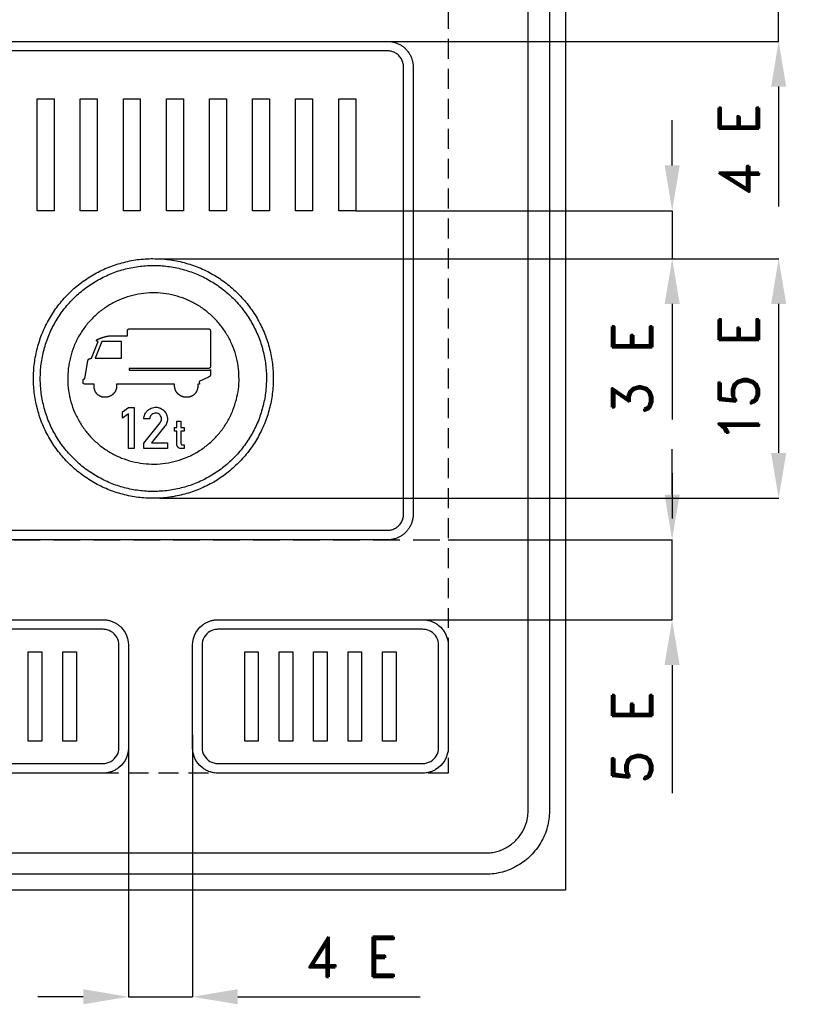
# Model space of a CAD drawing. Header units: millimetres. Extents: x -16170 to 5379, y 39 to 6923.
# Tile 4 of 6: x 3802 to 5263, y 255 to 2103. Entities that reach past the tile are written whole.
import ezdxf

# ---------------------------------------------------------------- set-up
doc = ezdxf.new("R2010")
doc.units = ezdxf.units.MM
doc.header["$LTSCALE"] = 5
doc.linetypes.add('ČÁRKOVANÁX2', pattern=[1.5, 1, -0.5])
doc.layers.add('Kóty', color=2, linetype='Continuous')
doc.layers.add('Značka', color=7, linetype='Continuous')
doc.styles.get("Standard").update_dxf_attribs({"font": 'romand.shx', "height": 75})
doc.dimstyles.get("Standard").update_dxf_attribs({"dimtxt": 75, "dimasz": 85, "dimexe": 0.18, "dimexo": 0.0625, "dimgap": 37.5, "dimtad": 1, "dimdec": 0, "dimzin": 0, "dimdsep": 46, "dimtxsty": 'Standard', "dimcen": 0.09, "dimadec": 0, "dimazin": 0, "dimtfac": 1, "dimtdec": 0, "dimtofl": 0, "dimtmove": 0, "dimatfit": 3, "dimfxl": 1, "dimtolj": 1, "dimtzin": 0, "dimarcsym": 0})

# ---------------------------------------------------------------- blocks, each defined once
blk = doc.blocks.new('*D2')
at = {"layer": 'Defpoints', "color": 0, "transparency": 16777216}
for p in [(4061.3, 1654.6), (4064.4, 1205), (5226.1, 1205)]:
    blk.add_point(p, dxfattribs=at)
at = {"layer": 'Kóty', "color": 0, "lineweight": -2, "transparency": 16777216}
for p, q in [((4061.3, 1654.6), (5226.3, 1654.6)), ((5226.1, 1569.6), (5226.1, 1290)), ((4064.5, 1205), (5226.3, 1205))]:
    blk.add_line(p, q, dxfattribs=at)
at = {"layer": 'Kóty', "color": 0, "transparency": 16777216}
for points in [[(5211.9, 1569.6), (5240.3, 1569.6), (5226.1, 1654.6)], [(5211.9, 1290), (5240.3, 1290), (5226.1, 1205)]]:
    blk.add_solid(points, dxfattribs=at)
at = {"layer": 'Kóty', "color": 0, "transparency": 16777216, "insert": (5151.1, 1429.8), "char_height": 75, "attachment_point": 5, "rotation": 90}
blk.add_mtext('\\A1;15 E', dxfattribs=at)

msp = doc.modelspace()

# ---------------------------------------------------------------- linework, layer by layer
at = {"color": 5}
for points in [[(3613.1, 2062.7), (4492.1, 2062.7), (4492.3, 2062.7), (4492.5, 2062.7, -0.03218), (4498.7, 2062.3, -0.035443), (4504.8, 2061, -0.036267), (4510.7, 2059, -0.034421), (4516.2, 2056.2, -0.033721), (4521.4, 2052.8, -0.034085), (4526.1, 2048.7, -0.034209), (4530.2, 2044, -0.034229), (4533.6, 2038.9, -0.034044), (4536.4, 2033.3, -0.033412), (4538.4, 2027.4, -0.034127), (4539.7, 2021.3, -0.036745), (4540.1, 2015.1), (4540.1, 2014.9), (4540.1, 2014.7), (4540.1, 1174.7), (4540.1, 1174.6), (4540.1, 1174.4, -0.03218), (4539.7, 1168.2, -0.035443), (4538.4, 1162.1, -0.036267), (4536.4, 1156.2, -0.034421), (4533.6, 1150.6, -0.033721), (4530.2, 1145.5, -0.034085), (4526.1, 1140.8, -0.034209), (4521.4, 1136.7, -0.034229), (4516.2, 1133.2, -0.034044), (4510.7, 1130.5, -0.033412), (4504.8, 1128.4, -0.034127), (4498.7, 1127.2, -0.036745), (4492.5, 1126.7), (4492.3, 1126.7), (4492.1, 1126.7), (3613.1, 1126.7)], [(3613.1, 1144.7), (4492.1, 1144.7), (4492.3, 1144.7), (4492.4, 1144.7, 0.03218), (4496.2, 1145, 0.035443), (4500.1, 1145.8, 0.036267), (4503.7, 1147.1, 0.034421), (4507.2, 1148.8, 0.033721), (4510.4, 1151, 0.034085), (4513.4, 1153.5, 0.034209), (4515.9, 1156.4, 0.034229), (4518.1, 1159.7, 0.034044), (4519.8, 1163.1, 0.033412), (4521.1, 1166.8, 0.034127), (4521.9, 1170.6, 0.036745), (4522.1, 1174.5), (4522.1, 1174.6), (4522.1, 1174.7), (4522.1, 2014.7), (4522.1, 2014.9), (4522.1, 2015, 0.03218), (4521.9, 2018.9, 0.035443), (4521.1, 2022.7, 0.036267), (4519.8, 2026.3, 0.034421), (4518.1, 2029.8, 0.033721), (4515.9, 2033, 0.034085), (4513.4, 2036, 0.034209), (4510.4, 2038.5, 0.034229), (4507.2, 2040.7, 0.034044), (4503.7, 2042.4, 0.033412), (4500.1, 2043.7, 0.034127), (4496.2, 2044.5, 0.036745), (4492.4, 2044.7), (4492.3, 2044.7), (4492.1, 2044.7), (3613.1, 2044.7)], [(4277.6, 1429.7, -0.001642), (4277.6, 1428.3, -0.001576), (4277.6, 1426.8, -0.032167), (4275.4, 1397.5, -0.035723), (4269.2, 1368.7, -0.036666), (4259.5, 1340.9, -0.034754), (4246, 1314.7, -0.034039), (4229.4, 1290.4, -0.034453), (4209.6, 1268.6, -0.034561), (4187.3, 1249.4, -0.034427), (4162.6, 1233.4, -0.034389), (4136, 1220.7, -0.034418), (4108, 1211.7, -0.034423), (4079.1, 1206.2, -0.034417), (4049.7, 1204.8, -0.034416), (4020.3, 1207, -0.034417), (3991.6, 1213.2, -0.034417), (3963.8, 1222.9, -0.034417), (3937.6, 1236.4, -0.034417), (3913.3, 1253, -0.034417), (3891.5, 1272.7, -0.034417), (3872.3, 1295.1, -0.034417), (3856.3, 1319.8, -0.034417), (3843.6, 1346.3, -0.034417), (3834.6, 1374.4, -0.034417), (3829.1, 1403.3, -0.034417), (3827.7, 1432.7, -0.034417), (3829.9, 1462, -0.034417), (3836.1, 1490.8, -0.034417), (3845.8, 1518.6, -0.034417), (3859.3, 1544.8, -0.034417), (3875.9, 1569.1, -0.034417), (3895.6, 1590.9, -0.034417), (3918, 1610.1, -0.034417), (3942.7, 1626.1, -0.034417), (3969.2, 1638.8, -0.034417), (3997.3, 1647.8, -0.034417), (4026.2, 1653.3, -0.034416), (4055.6, 1654.7, -0.034417), (4084.9, 1652.5, -0.034418), (4113.7, 1646.3, -0.034416), (4141.5, 1636.6, -0.034417), (4167.7, 1623.1, -0.034418), (4192, 1606.5, -0.034406), (4213.8, 1586.7, -0.034414), (4233, 1564.4, -0.034487), (4249, 1539.7, -0.034419), (4261.7, 1513.2, -0.034076), (4270.7, 1485.1, -0.032791), (4276, 1457.6, -0.034265), (4277.6, 1429.7)], [(4092.6, 1419.1), (3983.6, 1419.1), (3983.6, 1419.1), (3983.6, 1419.1), (3983.6, 1418.8), (3983.6, 1418.5), (3983.6, 1418.2), (3983.7, 1417.9), (3983.7, 1417.6), (3983.7, 1417.4), (3983.7, 1417.1), (3983.7, 1416.9), (3983.7, 1416.7), (3983.7, 1416.4), (3983.7, 1416.4), (3983.7, 1416.3), (3983.7, 1416.2), (3983.7, 1416), (3983.7, 1415.7), (3983.7, 1415.4, -0.007755), (3983.6, 1414.6, -0.008205), (3983.6, 1413.8, -0.011512), (3983.4, 1412.7, -0.012022), (3983.3, 1411.7, -0.012346), (3983, 1410.7, -0.012488), (3982.8, 1409.6, -0.010883), (3982.5, 1408.8, -0.012605), (3982.2, 1408, -0.014123), (3981.8, 1407, -0.008699), (3981.3, 1406.1, -0.008712), (3980.9, 1405.2, -0.014552), (3980.4, 1404.3, -0.013654), (3979.9, 1403.6, -0.011883), (3979.4, 1402.9, -0.011163), (3978.9, 1402.2, -0.011452), (3978.3, 1401.5, -0.009503), (3977.9, 1401, -0.009962), (3977.4, 1400.5, -0.011241), (3976.7, 1400, -0.008228), (3976.1, 1399.4, -0.009527), (3975.3, 1398.8, -0.013117), (3974.5, 1398.2, -0.011801), (3973.8, 1397.8, -0.010583), (3973.1, 1397.3, -0.010047), (3972.4, 1396.9, -0.010176), (3971.7, 1396.6, -0.008361), (3971.1, 1396.3, -0.008698), (3970.5, 1396.1, -0.00986), (3969.7, 1395.8, -0.007399), (3968.9, 1395.5, -0.008852), (3968, 1395.2, -0.011909), (3967.1, 1395, -0.01073), (3966.3, 1394.8, -0.009815), (3965.5, 1394.7, -0.009448), (3964.7, 1394.5, -0.009617), (3963.9, 1394.5, -0.007985), (3963.2, 1394.4, -0.008433), (3962.6, 1394.4, -0.009582), (3961.7, 1394.4, -0.007079), (3960.9, 1394.4, -0.008623), (3960, 1394.5, -0.012024), (3959, 1394.6, -0.011026), (3958.2, 1394.7, -0.010222), (3957.4, 1394.8, -0.009986), (3956.6, 1395, -0.010306), (3955.9, 1395.2, -0.008673), (3955.2, 1395.4, -0.009271), (3954.6, 1395.6, -0.010656), (3953.9, 1395.9, -0.007992), (3953.1, 1396.2, -0.009943), (3952.3, 1396.6, -0.013695), (3951.4, 1397.1, -0.012492), (3950.7, 1397.5, -0.011529), (3950, 1397.9, -0.011221), (3949.3, 1398.4, -0.011568), (3948.7, 1398.9, -0.00974), (3948.2, 1399.3, -0.010465), (3947.7, 1399.8, -0.011994), (3947.1, 1400.3, -0.008931), (3946.6, 1400.9, -0.009683), (3946, 1401.6, -0.013089), (3945.5, 1402.3, -0.01166), (3945.1, 1402.9, -0.010345), (3944.7, 1403.5, -0.009715), (3944.3, 1404.1, -0.009729), (3943.9, 1404.8, -0.007898), (3943.7, 1405.3, -0.008099), (3943.4, 1405.8, -0.009106), (3943.1, 1406.5, -0.006784), (3942.9, 1407.2, -0.010255), (3942.5, 1408.2, -0.013261), (3942.1, 1409.3, -0.01187), (3941.9, 1410.3, -0.011015), (3941.7, 1411.2, -0.010456), (3941.5, 1412.1, -0.010192), (3941.4, 1413.1, -0.008999), (3941.4, 1413.8, -0.010945), (3941.3, 1414.6, -0.010638), (3941.3, 1415.5), (3941.3, 1416.5), (3941.3, 1416.8), (3941.3, 1417.2), (3941.3, 1417.4), (3941.3, 1417.7), (3941.4, 1417.9), (3941.4, 1418.2), (3941.4, 1418.4), (3941.4, 1418.6), (3941.4, 1418.8), (3941.4, 1419.1), (3941.4, 1419.1), (3941.4, 1419.1), (3924.7, 1419.1), (3924.7, 1419.1), (3924.7, 1419.1), (3924.7, 1419.1), (3924.6, 1419.1), (3924.6, 1419.1), (3924.6, 1419.1), (3924.6, 1419.1), (3924.5, 1419.1), (3924.5, 1419.1), (3924.5, 1419.1), (3924.5, 1419.1), (3924.5, 1419.1), (3924.3, 1419.1), (3924.1, 1419.1), (3923.9, 1419.2), (3923.8, 1419.2), (3923.6, 1419.2), (3923.5, 1419.2), (3923.4, 1419.2), (3923.3, 1419.2), (3923.1, 1419.2), (3923, 1419.3), (3922.9, 1419.3), (3922.8, 1419.3), (3922.7, 1419.3), (3922.6, 1419.4), (3922.5, 1419.4), (3922.4, 1419.4), (3922.4, 1419.4), (3922.3, 1419.5), (3922.2, 1419.5), (3922.1, 1419.5), (3922.1, 1419.6), (3922, 1419.6), (3921.9, 1419.6), (3921.9, 1419.6), (3921.9, 1419.7), (3921.8, 1419.7), (3921.8, 1419.7), (3921.7, 1419.8), (3921.7, 1419.8), (3921.6, 1419.8), (3921.6, 1419.9), (3921.5, 1419.9), (3921.5, 1419.9), (3921.5, 1420), (3921.4, 1420), (3921.4, 1420.1), (3921.4, 1420.1), (3921.3, 1420.1), (3921.3, 1420.2), (3921.3, 1420.2), (3921.2, 1420.3), (3921.2, 1420.3), (3921.2, 1420.4), (3921.2, 1420.4), (3921.1, 1420.5), (3921.1, 1420.5), (3921.1, 1420.6), (3921.1, 1420.6), (3921, 1420.6), (3921, 1420.7), (3921, 1420.7), (3921, 1420.8), (3921, 1420.9), (3921, 1420.9), (3921, 1420.9), (3920.9, 1421), (3920.9, 1421), (3920.9, 1421.1), (3920.9, 1421.1), (3920.9, 1421.2), (3920.9, 1421.2), (3920.9, 1421.3), (3920.9, 1421.4), (3920.9, 1421.4), (3920.9, 1421.5), (3920.9, 1421.5), (3920.9, 1421.6), (3920.9, 1421.6), (3920.9, 1421.7), (3920.9, 1421.8), (3920.9, 1421.8), (3920.9, 1421.8), (3920.9, 1421.8), (3920.9, 1421.8), (3920.9, 1421.9), (3920.9, 1421.9), (3920.9, 1421.9), (3920.9, 1421.9), (3920.9, 1421.9), (3920.9, 1421.9), (3920.9, 1422), (3920.9, 1422), (3920.9, 1422.2), (3920.9, 1422.3), (3920.9, 1422.6), (3920.9, 1422.8), (3920.9, 1423.2), (3920.9, 1423.6), (3920.9, 1424), (3920.9, 1424.3), (3920.9, 1424.6), (3920.9, 1425), (3920.9, 1425.3), (3920.9, 1425.7), (3920.9, 1425.9), (3920.9, 1426), (3920.9, 1426.2), (3920.9, 1426.3), (3920.9, 1426.4), (3920.9, 1426.5), (3920.9, 1426.7), (3920.9, 1426.8), (3921, 1426.9), (3921, 1427), (3921, 1427.1), (3921, 1427.2), (3921.1, 1427.3), (3921.1, 1427.3), (3921.1, 1427.4), (3921.1, 1427.5), (3921.2, 1427.6), (3921.2, 1427.6), (3921.2, 1427.7), (3921.3, 1427.7), (3921.3, 1427.8), (3921.3, 1427.9), (3921.4, 1428), (3921.4, 1428, -0.008246), (3921.5, 1428.1, -0.008646), (3921.5, 1428.1, -0.007457), (3921.5, 1428.2, -0.008233), (3921.6, 1428.2, -0.009391), (3921.6, 1428.3, -0.006589), (3921.7, 1428.3, -0.007624), (3921.7, 1428.4, -0.010647), (3921.8, 1428.4, -0.009557), (3921.8, 1428.5, -0.008394), (3921.9, 1428.5, -0.007869), (3921.9, 1428.5), (3922, 1428.6), (3922, 1428.6), (3922.1, 1428.6), (3922.2, 1428.7), (3922.2, 1428.7), (3922.3, 1428.8), (3922.4, 1428.8), (3922.4, 1428.8), (3922.5, 1428.8), (3922.6, 1428.9), (3922.7, 1428.9), (3922.7, 1428.9), (3922.8, 1428.9), (3922.8, 1428.9), (3922.9, 1429), (3923, 1429), (3923, 1429), (3923.1, 1429), (3923.1, 1429), (3923.2, 1429), (3923.2, 1429), (3923.2, 1429), (3923.3, 1429), (3923.3, 1429.1), (3923.4, 1429.1), (3923.5, 1429.1), (3923.5, 1429.1), (3923.6, 1429.1), (3923.7, 1429.1), (3923.8, 1429.1), (3923.8, 1429.1), (3923.9, 1429.1), (3923.9, 1429.1), (3924, 1429.1), (3924.1, 1429.1), (3924.1, 1429.1), (3924.1, 1429.1), (3924.2, 1429.1), (3924.2, 1429.1), (3924.2, 1429.1), (3924.2, 1429.1), (3924.3, 1429.1), (3924.3, 1429.1), (3924.3, 1429.1), (3924.3, 1429.1), (3924.3, 1429.1), (3924.3, 1429.1), (3929.9, 1463.3), (3929.9, 1463.3), (3929.9, 1463.3), (3929.9, 1463.3), (3929.9, 1463.3), (3929.9, 1463.3), (3929.9, 1463.4), (3929.9, 1463.4), (3929.9, 1463.5), (3929.9, 1463.5), (3929.9, 1463.6), (3929.9, 1463.7), (3929.9, 1463.7), (3930, 1463.7), (3930, 1463.8), (3930, 1463.8), (3930, 1463.9), (3930, 1463.9), (3930, 1463.9), (3930, 1463.9), (3930, 1464), (3930.1, 1464.1), (3930.2, 1464.3), (3930.2, 1464.5, -0.009313), (3930.3, 1464.8, -0.01259), (3930.5, 1465, -0.015253), (3930.6, 1465.2, -0.017813), (3930.7, 1465.5, -0.015508), (3930.9, 1465.7, -0.015123), (3931, 1465.8, -0.017391), (3931.2, 1466, -0.01842), (3931.4, 1466.2), (3931.4, 1466.2), (3931.4, 1466.2), (3931.4, 1466.2), (3931.4, 1466.3), (3931.5, 1466.3), (3931.5, 1466.3), (3931.5, 1466.3), (3931.5, 1466.3), (3931.5, 1466.3), (3931.5, 1466.3), (3931.5, 1466.3), (3931.5, 1466.3), (3931.5, 1466.3), (3931.5, 1466.3), (3931.6, 1466.3), (3931.6, 1466.4, -0.010254), (3931.7, 1466.5, -0.008922), (3931.9, 1466.5, -0.020091), (3932.2, 1466.7, -0.017938), (3932.5, 1466.9, -0.021404), (3933, 1467.1, -0.017376), (3933.5, 1467.2, -0.014701), (3934, 1467.4, -0.012686), (3934.5, 1467.5, -0.00864), (3934.9, 1467.5, -0.007504), (3935.3, 1467.6, -0.007064), (3935.7, 1467.6, -0.007173), (3936.1, 1467.6), (3936.2, 1467.6), (3936.2, 1467.6), (3936.2, 1467.6), (3936.3, 1467.6), (3936.3, 1467.6), (3936.3, 1467.6), (3936.3, 1467.7), (3936.4, 1467.7), (3936.4, 1467.7), (3936.5, 1467.7), (3936.5, 1467.7), (3936.6, 1467.7), (3936.6, 1467.7), (3936.6, 1467.7), (3936.7, 1467.7), (3936.7, 1467.7), (3936.7, 1467.7), (3936.7, 1467.7), (3949.1, 1499.2), (3949.1, 1499.2), (3949, 1499.2), (3949, 1499.2), (3949, 1499.2), (3949, 1499.2), (3948.9, 1499.2), (3948.9, 1499.2), (3948.9, 1499.2), (3948.9, 1499.2), (3948.8, 1499.2), (3948.8, 1499.2), (3948.8, 1499.2), (3948.6, 1499.2), (3948.5, 1499.2), (3948.3, 1499.2), (3948.2, 1499.2), (3948, 1499.3), (3947.9, 1499.3), (3947.8, 1499.3), (3947.7, 1499.3), (3947.6, 1499.4), (3947.4, 1499.4), (3947.3, 1499.5), (3947.2, 1499.5), (3947.1, 1499.5), (3947, 1499.6), (3946.9, 1499.6), (3946.8, 1499.7), (3946.8, 1499.7), (3946.7, 1499.8), (3946.6, 1499.8), (3946.5, 1499.9), (3946.5, 1500), (3946.4, 1500), (3946.4, 1500), (3946.3, 1500.1), (3946.3, 1500.1), (3946.3, 1500.2), (3946.2, 1500.2), (3946.2, 1500.3), (3946.2, 1500.3), (3946.1, 1500.4), (3946.1, 1500.4), (3946.1, 1500.5), (3946, 1500.6), (3946, 1500.6), (3946, 1500.7), (3946, 1500.7), (3946, 1500.8), (3945.9, 1500.8), (3945.9, 1500.9), (3945.9, 1500.9), (3945.9, 1501), (3945.9, 1501.1), (3945.9, 1501.1), (3945.9, 1501.2), (3945.9, 1501.3), (3945.9, 1501.3), (3946, 1501.4), (3946, 1501.4), (3946, 1501.5), (3946, 1501.5), (3946, 1501.6, -0.015549), (3946.1, 1501.7), (3946.1, 1501.8), (3946.1, 1501.8, -0.010032), (3946.2, 1501.9, -0.009659), (3946.2, 1501.9), (3946.3, 1502, -0.006974), (3946.3, 1502, -0.00764), (3946.3, 1502.1, -0.005963), (3946.4, 1502.2, -0.008977), (3946.5, 1502.2, -0.010811), (3946.6, 1502.3, -0.009097), (3946.6, 1502.4, -0.007764), (3946.7, 1502.5, -0.006936), (3946.8, 1502.5, -0.00659), (3946.9, 1502.6), (3946.9, 1502.6), (3947, 1502.7), (3947.1, 1502.7), (3947.1, 1502.8, -0.006772), (3947.3, 1502.9, -0.009296), (3947.5, 1503, -0.008133), (3947.7, 1503.1, -0.006832), (3947.8, 1503.2, -0.006098), (3948, 1503.3), (3948.1, 1503.3), (3948.3, 1503.4), (3948.4, 1503.4), (3948.6, 1503.5), (3948.7, 1503.6), (3948.8, 1503.6), (3948.8, 1503.6), (3948.9, 1503.6), (3948.9, 1503.6), (3949, 1503.7), (3949, 1503.7), (3949.1, 1503.7), (3949.1, 1503.7), (3949.2, 1503.7), (3949.2, 1503.7), (3949.2, 1503.7), (3949.3, 1503.8), (3949.3, 1503.8), (3949.4, 1503.8), (3949.4, 1503.8), (3949.4, 1503.8), (3949.5, 1503.8), (3949.5, 1503.8), (3949.5, 1503.8), (3949.6, 1503.9), (3949.7, 1503.9), (3949.8, 1503.9), (3949.8, 1504), (3949.9, 1504), (3950, 1504), (3950.1, 1504), (3950.1, 1504.1), (3950.2, 1504.1), (3950.3, 1504.1), (3950.4, 1504.2), (3950.7, 1504.3), (3951, 1504.4), (3951.2, 1504.5), (3951.5, 1504.6), (3951.7, 1504.7), (3952, 1504.8), (3952.2, 1504.8), (3952.4, 1504.9), (3952.6, 1505), (3952.9, 1505.1), (3953.4, 1505.3), (3953.9, 1505.5), (3954.3, 1505.7), (3954.8, 1505.8), (3955.2, 1506), (3955.6, 1506.1), (3956, 1506.2), (3956.3, 1506.4), (3956.7, 1506.5), (3957.2, 1506.7), (3957.8, 1506.9, -0.002233), (3958.4, 1507.1), (3958.9, 1507.2), (3959.5, 1507.4), (3960, 1507.5), (3960.5, 1507.7), (3960.9, 1507.8), (3961.3, 1507.9), (3961.9, 1508.1), (3962.4, 1508.2), (3962.9, 1508.4), (3963.5, 1508.5), (3964, 1508.6), (3964.4, 1508.7), (3964.9, 1508.8), (3965.4, 1508.9), (3965.7, 1509), (3966.1, 1509), (3966.6, 1509.1), (3967.1, 1509.2), (3967.7, 1509.3), (3968.3, 1509.4), (3968.9, 1509.5), (3969.4, 1509.6), (3969.9, 1509.7, -0.003783), (3970.4, 1509.7), (3970.9, 1509.8), (3971.3, 1509.8), (3971.8, 1509.9, -0.005192), (3972.2, 1509.9), (3972.3, 1509.9), (3972.4, 1509.9), (3972.4, 1509.9), (3972.4, 1509.9), (3972.4, 1509.9), (3972.5, 1509.9), (3972.5, 1509.9), (3972.6, 1509.9), (3972.7, 1509.9), (3972.8, 1509.9), (3972.9, 1509.9), (3973, 1510), (3973.1, 1510), (3973.2, 1510), (3973.2, 1510), (3973.3, 1510), (3973.3, 1510), (3973.3, 1510), (4004.3, 1510), (4004.3, 1518.9), (4004.3, 1518.9), (4004.3, 1518.9), (4004.3, 1519), (4004.3, 1519), (4004.3, 1519), (4004.3, 1519.1), (4004.3, 1519.1), (4004.3, 1519.1), (4004.3, 1519.2), (4004.3, 1519.2), (4004.3, 1519.2), (4004.3, 1519.2), (4004.3, 1519.4), (4004.4, 1519.6), (4004.4, 1519.8), (4004.4, 1519.9), (4004.4, 1520.1), (4004.4, 1520.3), (4004.4, 1520.4), (4004.5, 1520.5), (4004.5, 1520.7), (4004.5, 1520.8), (4004.6, 1520.9), (4004.6, 1521), (4004.6, 1521.1), (4004.7, 1521.2), (4004.7, 1521.3), (4004.7, 1521.4), (4004.8, 1521.4), (4004.8, 1521.5), (4004.8, 1521.6), (4004.9, 1521.7), (4004.9, 1521.7, -0.009052), (4005, 1521.8), (4005, 1521.9, -0.008094), (4005, 1521.9, -0.008033), (4005.1, 1522, -0.008363), (4005.1, 1522, -0.007184), (4005.2, 1522.1, -0.007945), (4005.2, 1522.1, -0.008996), (4005.3, 1522.1, -0.006185), (4005.3, 1522.2, -0.007237), (4005.4, 1522.2, -0.010324), (4005.4, 1522.3, -0.009289), (4005.5, 1522.3, -0.008102), (4005.5, 1522.4), (4005.6, 1522.4), (4005.6, 1522.4), (4005.7, 1522.5), (4005.7, 1522.5), (4005.8, 1522.5), (4005.9, 1522.6), (4006, 1522.6), (4006.1, 1522.6), (4006.1, 1522.7), (4006.2, 1522.7), (4006.3, 1522.7), (4006.4, 1522.8), (4006.5, 1522.8), (4006.5, 1522.8), (4006.6, 1522.8), (4006.7, 1522.8), (4006.8, 1522.8), (4006.9, 1522.9), (4006.9, 1522.9), (4007, 1522.9), (4007.1, 1522.9), (4007.1, 1522.9), (4007.2, 1522.9), (4007.3, 1522.9), (4007.3, 1522.9), (4007.4, 1522.9), (4007.5, 1522.9), (4007.7, 1522.9), (4007.8, 1522.9), (4007.9, 1523), (4008, 1523), (4008.1, 1523), (4008.2, 1523), (4008.3, 1523), (4008.4, 1523), (4008.5, 1523), (4008.5, 1523), (4008.5, 1523), (4156.5, 1523), (4156.6, 1523), (4156.7, 1522.9, -0.050327), (4157.2, 1522.9, -0.055281), (4157.7, 1522.7, -0.049392), (4158.1, 1522.4, -0.042099), (4158.5, 1522.1, -0.041536), (4158.8, 1521.7, -0.03685), (4159.1, 1521.2, -0.030341), (4159.3, 1520.7, -0.026823), (4159.5, 1520.3, -0.028121), (4159.6, 1519.7, -0.032382), (4159.6, 1519.2), (4159.6, 1519.1), (4159.6, 1519), (4159.6, 1519), (4159.6, 1518), (4159.6, 1517), (4159.6, 1515), (4159.6, 1513), (4159.6, 1508), (4159.6, 1503), (4159.6, 1496.3), (4159.6, 1489.6), (4159.6, 1482.9), (4159.6, 1476.3), (4159.6, 1470.9), (4159.6, 1465.6), (4159.6, 1459.9), (4159.6, 1454.2), (4159.6, 1453.2), (4159.6, 1452.2), (4159.6, 1452.2), (4159.6, 1452.2), (4159.6, 1452.1), (4159.6, 1452.1), (4159.6, 1452), (4159.6, 1451.9), (4159.6, 1451.7), (4159.6, 1451.6), (4159.6, 1451.4), (4159.6, 1451.3), (4159.6, 1451.2), (4159.6, 1451.1), (4159.5, 1450.9), (4159.5, 1450.8), (4159.5, 1450.7), (4159.5, 1450.6), (4159.4, 1450.5), (4159.4, 1450.5), (4159.4, 1450.4), (4159.3, 1450.3), (4159.3, 1450.3), (4159.3, 1450.2), (4159.3, 1450.1), (4159.2, 1450.1), (4159.2, 1450, -0.011455), (4159.1, 1449.9, -0.010616), (4159.1, 1449.8, -0.009527), (4159, 1449.8, -0.009111), (4159, 1449.7, -0.00934), (4158.9, 1449.7, -0.00782), (4158.9, 1449.6, -0.008327), (4158.9, 1449.6, -0.009386), (4158.8, 1449.5, -0.006669), (4158.8, 1449.5, -0.008828), (4158.7, 1449.4, -0.012493), (4158.6, 1449.3, -0.011089), (4158.5, 1449.3, -0.009392), (4158.5, 1449.2, -0.008496), (4158.4, 1449.2), (4158.3, 1449.1), (4158.3, 1449.1), (4158.2, 1449.1), (4158.1, 1449), (4158, 1449), (4157.9, 1449), (4157.8, 1448.9), (4157.7, 1448.9), (4157.6, 1448.8), (4157.5, 1448.8), (4157.4, 1448.8), (4157.3, 1448.8), (4157.2, 1448.7), (4157.1, 1448.7), (4157, 1448.7), (4156.8, 1448.7), (4156.6, 1448.6), (4156.5, 1448.6), (4156.3, 1448.6), (4156.1, 1448.6), (4156, 1448.6), (4155.8, 1448.6), (4155.7, 1448.6), (4155.5, 1448.6), (4155.4, 1448.6), (4155.3, 1448.6), (4155.3, 1448.6), (4155.3, 1448.6), (4155.2, 1448.6), (4155.2, 1448.6), (4155.1, 1448.6), (4155.1, 1448.6), (4155.1, 1448.6), (4155.1, 1448.6), (4155, 1448.6), (4155, 1448.6), (4155, 1448.6), (4007.4, 1448.6), (4007.4, 1445.4), (4155.7, 1445.4), (4156.8, 1445.4), (4156.8, 1445.4), (4156.9, 1445.4), (4156.9, 1445.4), (4157, 1445.4), (4157.1, 1445.4), (4157.2, 1445.4), (4157.3, 1445.4), (4157.4, 1445.4), (4157.5, 1445.4), (4157.5, 1445.4), (4157.6, 1445.4), (4157.7, 1445.4), (4157.8, 1445.4), (4157.9, 1445.4), (4158, 1445.4), (4158.1, 1445.5), (4158.2, 1445.5), (4158.2, 1445.5), (4158.3, 1445.5), (4158.4, 1445.5), (4158.4, 1445.5), (4158.5, 1445.6), (4158.6, 1445.6), (4158.7, 1445.6), (4158.7, 1445.6), (4158.8, 1445.7), (4158.9, 1445.7), (4158.9, 1445.7), (4159, 1445.8), (4159, 1445.8), (4159.1, 1445.8), (4159.1, 1445.9, 0.008526), (4159.2, 1445.9, 0.010735), (4159.3, 1446, 0.009635), (4159.3, 1446, 0.009184), (4159.3, 1446, 0.009126), (4159.4, 1446.1, 0.009514), (4159.4, 1446.1, 0.007944), (4159.5, 1446.1, 0.008369), (4159.5, 1446.2, 0.010014), (4159.5, 1446.2, 0.008721), (4159.6, 1446.3), (4159.6, 1446.3), (4159.6, 1446.3), (4159.6, 1446.3), (4159.6, 1446.3), (4159.6, 1446.3), (4159.6, 1446.3), (4159.6, 1446.4), (4159.6, 1446.4), (4159.6, 1446.4), (4159.6, 1446.4), (4159.6, 1436.4), (4159.6, 1436.3), (4159.6, 1436.3), (4159.6, 1436.3), (4159.6, 1436.3), (4159.6, 1436.3), (4159.6, 1436.2), (4159.6, 1436.2), (4159.6, 1436.2), (4159.6, 1436.2), (4159.6, 1436.2), (4159.6, 1436.2), (4159.6, 1436.1), (4159.6, 1436.1), (4159.6, 1436.1), (4159.6, 1436), (4159.6, 1435.9), (4159.6, 1435.8), (4159.6, 1435.7), (4159.6, 1435.6), (4159.5, 1435.5), (4159.5, 1435.4), (4159.5, 1435.3), (4159.5, 1435.2), (4159.4, 1435.1), (4159.4, 1435), (4159.3, 1434.9), (4159.3, 1434.8), (4159.3, 1434.7), (4159.2, 1434.7), (4159.2, 1434.6), (4159.1, 1434.5), (4159.1, 1434.5, -0.007602), (4159, 1434.4, -0.006253), (4159, 1434.3, -0.008261), (4158.9, 1434.2, -0.010004), (4158.8, 1434.1, -0.008617), (4158.8, 1434, -0.007733), (4158.7, 1434, -0.007196), (4158.6, 1433.9, -0.006995), (4158.6, 1433.8, -0.005695), (4158.5, 1433.8, -0.006052), (4158.4, 1433.7, -0.006371), (4158.4, 1433.7, -0.003537), (4158.3, 1433.6, -0.003743), (4158.2, 1433.5, -0.006364), (4158.1, 1433.5, -0.005847), (4158, 1433.4), (4157.9, 1433.3), (4157.8, 1433.3), (4157.8, 1433.2), (4157.7, 1433.2), (4157.6, 1433.2), (4157.5, 1433.1), (4157.5, 1433.1), (4157.3, 1433), (4157.2, 1432.9), (4157.1, 1432.9), (4157, 1432.8), (4156.9, 1432.8), (4156.8, 1432.7), (4156.8, 1432.7), (4156.7, 1432.7), (4156.6, 1432.6), (4156.5, 1432.6), (4156.5, 1432.6), (4156.5, 1432.6), (4156.5, 1432.6), (4156.5, 1432.6), (4156.4, 1432.6), (4156.4, 1432.6), (4156.4, 1432.6), (4156.4, 1432.6), (4156.4, 1432.5), (4156.4, 1432.5), (4156.4, 1432.5), (4156.3, 1432.5), (4156.3, 1432.5), (4156.3, 1432.5), (4138.8, 1424.3), (4139.5, 1419.1), (4136.1, 1419.1), (4136.1, 1419.1), (4136.1, 1419.1), (4136.1, 1418.7), (4136.1, 1418.4), (4136.1, 1418.1), (4136.1, 1417.7), (4136.1, 1417.4), (4136.1, 1417), (4136.1, 1416.8), (4136.1, 1416.5), (4136.1, 1416.2), (4136.1, 1416), (4136.1, 1415.9), (4136.1, 1415.9), (4136.1, 1415.7), (4136.1, 1415.5), (4136.1, 1415.2), (4136.1, 1414.9, -0.00722), (4136, 1414.1, -0.00774), (4135.9, 1413.2, -0.011024), (4135.8, 1412.1, -0.011717), (4135.6, 1411, -0.012196), (4135.3, 1410, -0.01248), (4135, 1408.9, -0.011005), (4134.7, 1408.1, -0.012878), (4134.4, 1407.2, -0.014502), (4134, 1406.2, -0.008941), (4133.5, 1405.2, -0.008734), (4133, 1404.3, -0.01469), (4132.4, 1403.4, -0.013876), (4131.9, 1402.7, -0.012202), (4131.4, 1402, -0.011582), (4130.9, 1401.4, -0.011977), (4130.3, 1400.7, -0.010016), (4129.8, 1400.2, -0.010587), (4129.3, 1399.8, -0.012061), (4128.7, 1399.2, -0.008995), (4128, 1398.7, -0.010307), (4127.2, 1398.1, -0.013933), (4126.4, 1397.5, -0.012458), (4125.7, 1397.1, -0.011155), (4125, 1396.7, -0.010558), (4124.2, 1396.4, -0.01064), (4123.5, 1396, -0.008726), (4122.9, 1395.8, -0.00909), (4122.2, 1395.6, -0.01024), (4121.5, 1395.3, -0.007528), (4120.7, 1395.1, -0.009042), (4119.7, 1394.9, -0.012304), (4118.8, 1394.7, -0.011039), (4117.9, 1394.6, -0.009915), (4117.1, 1394.5, -0.009413), (4116.3, 1394.4, -0.009519), (4115.5, 1394.4, -0.007823), (4114.8, 1394.4, -0.008154), (4114.2, 1394.4, -0.009213), (4113.4, 1394.4, -0.006832), (4112.6, 1394.5, -0.008353), (4111.6, 1394.6, -0.011434), (4110.6, 1394.8, -0.010392), (4109.8, 1394.9, -0.009578), (4109, 1395.1, -0.009293), (4108.2, 1395.3, -0.009528), (4107.4, 1395.6, -0.007956), (4106.8, 1395.8, -0.008431), (4106.2, 1396, -0.009654), (4105.4, 1396.4, -0.007248), (4104.7, 1396.7, -0.008972), (4103.8, 1397.2, -0.012303), (4102.9, 1397.6, -0.011245), (4102.2, 1398.1, -0.010463), (4101.5, 1398.5, -0.01023), (4100.8, 1399, -0.010552), (4100.2, 1399.5, -0.008921), (4099.7, 1400, -0.009651), (4099.2, 1400.4, -0.011021), (4098.6, 1401, -0.008036), (4098, 1401.6, -0.008529), (4097.4, 1402.3, -0.011913), (4096.9, 1402.9, -0.010782), (4096.5, 1403.5, -0.009689), (4096.1, 1404.1, -0.009227), (4095.7, 1404.7, -0.00937), (4095.3, 1405.4, -0.007698), (4095, 1405.9, -0.007974), (4094.8, 1406.4, -0.009095), (4094.5, 1407, -0.006964), (4094.2, 1407.7, -0.010307), (4093.8, 1408.7, -0.013472), (4093.5, 1409.7, -0.012021), (4093.2, 1410.6, -0.01097), (4093, 1411.5, -0.01047), (4092.8, 1412.3, -0.010525), (4092.7, 1413.2, -0.008869), (4092.6, 1413.9, -0.009764), (4092.6, 1414.6, -0.010605), (4092.5, 1415.5, -0.006364), (4092.5, 1416.4), (4092.5, 1416.7), (4092.5, 1417.1), (4092.5, 1417.3), (4092.5, 1417.6), (4092.6, 1417.9), (4092.6, 1418.2), (4092.6, 1418.4), (4092.6, 1418.6), (4092.6, 1418.8), (4092.6, 1419.1), (4092.6, 1419.1), (4092.6, 1419.1)], [(4034.9, 1298), (4034.9, 1308.3), (4065.1, 1346.2, 0.004071), (4065.5, 1346.8, 0.012139), (4065.9, 1347.4, 0.08299), (4067.6, 1350.8, 0.094408), (4067.9, 1354.6, 0.092134), (4067.1, 1358, 0.08404), (4065.2, 1361, 0.098137), (4061.8, 1363.7, 0.106051), (4057.6, 1364.8, 0.106168), (4053.4, 1364.2, 0.099954), (4049.7, 1362, 0.083722), (4047.4, 1359.4, 0.091648), (4046.2, 1356.2, 0.026146), (4046, 1355, 0.008682), (4045.9, 1353.8), (4034.9, 1353.8, -0.003377), (4034.9, 1354.8, -0.010131), (4035, 1355.8, -0.059422), (4035.9, 1360.5, -0.058235), (4037.9, 1364.8, -0.072151), (4041.5, 1369.5, -0.072222), (4046.4, 1373, -0.061479), (4051, 1374.9, -0.059941), (4056, 1375.7, -0.083063), (4063.2, 1374.9, -0.087047), (4069.6, 1371.7, -0.087765), (4074.8, 1366.7, -0.087799), (4078, 1360.3, -0.068484), (4079, 1354.8, -0.062422), (4078.5, 1349.2, -0.05069), (4077.3, 1345.1, -0.061844), (4075.2, 1341.4, -0.008353), (4074.8, 1340.8, -0.002783), (4074.4, 1340.2), (4049.3, 1309), (4078.9, 1309), (4078.9, 1298), (4034.9, 1298)], [(4110.3, 1298), (4105.3, 1298), (4104.9, 1298, -0.007839), (4104.5, 1298, -0.063539), (4102.2, 1298.5, -0.071655), (4100.2, 1299.6, -0.079315), (4098.3, 1301.4, -0.071786), (4097, 1303.6, -0.036584), (4096.6, 1304.7, -0.046837), (4096.4, 1305.8, -0.009247), (4096.4, 1306.1), (4096.4, 1306.4), (4096.4, 1331.1), (4092.4, 1331.1), (4092.4, 1337.5), (4096.4, 1337.5), (4096.4, 1349.4), (4104.3, 1349.4), (4104.3, 1337.5), (4110.3, 1337.5), (4110.3, 1331.1), (4104.3, 1331.1), (4104.3, 1308), (4104.3, 1307.8), (4104.3, 1307.7, 0.048122), (4104.5, 1307, 0.071772), (4104.8, 1306.4, 0.102013), (4105.5, 1305.7, 0.119771), (4106.3, 1305.4, 0.019541), (4106.5, 1305.4), (4106.6, 1305.4), (4110.3, 1305.4), (4110.3, 1298)]]:
    msp.add_lwpolyline(points, format="xyb", dxfattribs=at)
for points in [[(3834.7, 1744.7), (3834.7, 1954.7), (3866.5, 1954.7), (3866.5, 1744.7), (3834.7, 1744.7)], [(3915.5, 1744.7), (3915.5, 1954.7), (3947.3, 1954.7), (3947.3, 1744.7), (3915.5, 1744.7)], [(3996.3, 1744.7), (3996.3, 1954.7), (4028.1, 1954.7), (4028.1, 1744.7), (3996.3, 1744.7)], [(4077.1, 1744.7), (4077.1, 1954.7), (4109, 1954.7), (4109, 1744.7), (4077.1, 1744.7)], [(4158, 1744.7), (4158, 1954.7), (4189.8, 1954.7), (4189.8, 1744.7), (4158, 1744.7)], [(4238.8, 1744.7), (4238.8, 1954.7), (4270.6, 1954.7), (4270.6, 1744.7), (4238.8, 1744.7)], [(4319.6, 1744.7), (4319.6, 1954.7), (4351.5, 1954.7), (4351.5, 1744.7), (4319.6, 1744.7)], [(4400.5, 1744.7), (4400.5, 1954.7), (4432.3, 1954.7), (4432.3, 1744.7), (4400.5, 1744.7)], [(3943.7, 1467.8), (3992.7, 1467.8), (3992.7, 1499), (3955.9, 1499), (3943.7, 1467.8)], [(4005.9, 1298), (4005.9, 1363.4), (3995, 1355.1), (3995, 1366.9), (4006, 1375.1), (4016.9, 1375.1), (4016.9, 1298), (4005.9, 1298)]]:
    msp.add_lwpolyline(points, dxfattribs=at)
at = {"color": 1}
for points in [[(4264.8, 1429.7, -0.001642), (4264.8, 1428.4), (4264.8, 1427, -0.032167), (4262.7, 1399.3, -0.035723), (4256.8, 1372.2, -0.036666), (4247.7, 1345.9, -0.034754), (4235, 1321.3, -0.034039), (4219.3, 1298.4, -0.034453), (4200.7, 1277.8, -0.034561), (4179.6, 1259.7, -0.034427), (4156.3, 1244.6, -0.034389), (4131.3, 1232.6, -0.034418), (4104.9, 1224.1, -0.034423), (4077.6, 1219, -0.034417), (4049.9, 1217.6, -0.034416), (4022.2, 1219.7, -0.034417), (3995.1, 1225.6, -0.034417), (3968.9, 1234.7, -0.034417), (3944.2, 1247.4, -0.034417), (3921.2, 1263.1, -0.034417), (3900.7, 1281.7, -0.034417), (3882.6, 1302.8, -0.034417), (3867.5, 1326.1, -0.034417), (3855.5, 1351.1, -0.034417), (3847, 1377.5, -0.034417), (3841.9, 1404.8, -0.034417), (3840.5, 1432.5, -0.034417), (3842.6, 1460.2, -0.034417), (3848.5, 1487.3, -0.034417), (3857.6, 1513.5, -0.034417), (3870.3, 1538.2, -0.034417), (3886, 1561.1, -0.034417), (3904.6, 1581.7, -0.034417), (3925.7, 1599.8, -0.034417), (3949, 1614.8, -0.034417), (3974, 1626.9, -0.034417), (4000.4, 1635.4, -0.034417), (4027.7, 1640.5, -0.034416), (4055.4, 1641.9, -0.034417), (4083.1, 1639.8, -0.034418), (4110.2, 1633.9, -0.034416), (4136.4, 1624.7, -0.034417), (4161.1, 1612.1, -0.034418), (4184, 1596.4, -0.034406), (4204.6, 1577.8, -0.034414), (4222.7, 1556.7, -0.034487), (4237.7, 1533.4, -0.034419), (4249.8, 1508.4, -0.034076), (4258.3, 1482, -0.032791), (4263.3, 1456, -0.034265), (4264.8, 1429.7)], [(4213.4, 1429.7), (4213.3, 1430.8), (4213.3, 1431.8, 0.032167), (4211.7, 1452.8, 0.035723), (4207.3, 1473.4, 0.036666), (4200.4, 1493.2, 0.034754), (4190.8, 1511.9, 0.034039), (4178.9, 1529.3, 0.034453), (4164.8, 1544.9, 0.034561), (4148.8, 1558.6, 0.034427), (4131.2, 1570, 0.034389), (4112.2, 1579.1, 0.034418), (4092.2, 1585.5, 0.034423), (4071.5, 1589.4, 0.034417), (4050.5, 1590.4, 0.034416), (4029.6, 1588.9, 0.034417), (4009, 1584.4, 0.034417), (3989.2, 1577.5, 0.034417), (3970.5, 1567.9, 0.034417), (3953.1, 1556, 0.034417), (3937.5, 1541.9, 0.034417), (3923.8, 1525.9, 0.034417), (3912.4, 1508.3, 0.034417), (3903.3, 1489.3, 0.034417), (3896.9, 1469.3, 0.034417), (3893, 1448.6, 0.034417), (3891.9, 1427.6, 0.034417), (3893.5, 1406.7, 0.034417), (3898, 1386.1, 0.034417), (3904.9, 1366.3, 0.034417), (3914.5, 1347.6, 0.034417), (3926.4, 1330.2, 0.034417), (3940.5, 1314.6, 0.034417), (3956.4, 1300.9, 0.034417), (3974.1, 1289.5, 0.034417), (3993.1, 1280.4, 0.034417), (4013.1, 1274, 0.034417), (4033.7, 1270.1, 0.034416), (4054.7, 1269, 0.034417), (4075.7, 1270.6, 0.034418), (4096.3, 1275.1, 0.034416), (4116.1, 1282, 0.034417), (4134.8, 1291.6, 0.034418), (4152.2, 1303.5, 0.034406), (4167.8, 1317.6, 0.034414), (4181.5, 1333.5, 0.034487), (4192.9, 1351.2, 0.034419), (4202, 1370.2, 0.034076), (4208.4, 1390.2, 0.032791), (4212.2, 1409.8, 0.034265), (4213.4, 1429.7)]]:
    msp.add_lwpolyline(points, format="xyb", dxfattribs=at)
at = {"layer": 'Kóty'}
for p, q in [((4474.8, 2062.7), (5226.3, 2062.7)), ((5226.1, 1977.7), (5226.1, 1752.8)), ((5026.3, 1829.7), (5026.3, 1914.7)), ((4432.3, 1744.7), (5026.4, 1744.7)), ((4061.3, 1654.6), (5026.4, 1654.6)), ((5026.3, 1569.6), (5026.3, 1353)), ((5026.1, 1211.7), (5026.1, 1296.7)), ((5026.1, 1251.7), (5026.1, 1166.7)), ((4606, 1126.7), (5026.3, 1126.7)), ((4491.1, 976.7), (5026.3, 976.7)), ((5026.1, 891.7), (5026.1, 651.3)), ((4006, 760.5), (4006, 268.6)), ((4126, 760.5), (4126, 268.6)), ((3921, 268.7), (3836, 268.7)), ((4211, 268.7), (4553.2, 268.7))]:
    msp.add_line(p, q, dxfattribs=at)
for points in [[(5226.1, 2062.7), (5226.1, 2182.7)], [(5026.3, 1744.7), (5026.3, 1654.6)], [(5026.1, 976.7), (5026.3, 1126.7)], [(4006, 268.7), (4126, 268.7)]]:
    msp.add_lwpolyline(points, dxfattribs=at)
for points in [[(5211.9, 1977.7), (5240.3, 1977.7), (5226.1, 2062.7)], [(5012.1, 1829.7), (5040.4, 1829.7), (5026.3, 1744.7)], [(5012.1, 1569.6), (5040.4, 1569.6), (5026.3, 1654.6)], [(5011.9, 1211.7), (5040.3, 1211.7), (5026.1, 1126.7)], [(5011.9, 891.7), (5040.3, 891.7), (5026.1, 976.7)], [(3921, 282.9), (3921, 254.6), (4006, 268.7)], [(4211, 282.9), (4211, 254.6), (4126, 268.7)]]:
    msp.add_solid(points, dxfattribs=at)
at = {"layer": 'Značka', "color": 5}
for points in [[(326, 468.7), (326, 3693.7), (4826, 3693.7), (4826, 468.7), (326, 468.7)], [(3817.9, 748.7), (3817.9, 916.7), (3843.4, 916.7), (3843.4, 748.7), (3817.9, 748.7)], [(3882.6, 748.7), (3882.6, 916.7), (3908.1, 916.7), (3908.1, 748.7), (3882.6, 748.7)], [(4224, 748.7), (4224, 916.7), (4249.4, 916.7), (4249.4, 748.7), (4224, 748.7)], [(4288.6, 748.7), (4288.6, 916.7), (4314.1, 916.7), (4314.1, 748.7), (4288.6, 748.7)], [(4353.3, 748.7), (4353.3, 916.7), (4378.7, 916.7), (4378.7, 748.7), (4353.3, 748.7)], [(4417.9, 748.7), (4417.9, 916.7), (4443.4, 916.7), (4443.4, 748.7), (4417.9, 748.7)], [(4482.6, 748.7), (4482.6, 916.7), (4508.1, 916.7), (4508.1, 748.7), (4482.6, 748.7)]]:
    msp.add_lwpolyline(points, dxfattribs=at)
for points in [[(476, 538.7), (4676, 538.7), (4676.3, 538.7), (4676.6, 538.7, 0.032184), (4687, 539.5, 0.035448), (4697.1, 541.6, 0.036282), (4706.9, 544.9, 0.034422), (4716.2, 549.6, 0.033745), (4724.8, 555.3, 0.034102), (4732.6, 562.2, 0.034187), (4739.4, 569.9, 0.034203), (4745.2, 578.6), (4749.8, 587.8), (4753.2, 597.6), (4755.3, 607.8), (4756, 618.1), (4756, 618.4), (4756, 618.7), (4756, 3543.7)], [(4796, 3543.7), (4796, 618.7), (4796, 618.3), (4796, 617.8, -0.032211), (4794.9, 602.3, -0.035396), (4791.8, 587.1, -0.036252), (4786.8, 572.4, -0.034424), (4779.8, 558.5, -0.033718), (4771.2, 545.5, -0.034079), (4760.9, 533.9, -0.034202), (4749.2, 523.6, -0.034241), (4736.3, 515, -0.034038), (4722.4, 508, -0.033416), (4707.7, 503, -0.034135), (4692.4, 499.8, -0.036746), (4677, 498.7, -0.00088), (4676.5, 498.7), (4676, 498.7), (476, 498.7)], [(3574, 976.7), (3958, 976.7), (3958.2, 976.7), (3958.4, 976.7, -0.03217), (3964.6, 976.3, -0.03543), (3970.7, 975, -0.036262), (3976.6, 973, -0.03441), (3982.1, 970.2, -0.033738), (3987.3, 966.8, -0.03407), (3992, 962.7), (3996.1, 958), (3999.5, 952.9), (4002.3, 947.3), (4004.3, 941.4), (4005.6, 935.3), (4006, 929.1), (4006, 928.9), (4006, 928.7), (4006, 736.7), (4006, 736.6), (4006, 736.4), (4005.6, 730.2), (4004.3, 724.1), (4002.3, 718.2), (3999.5, 712.6), (3996.1, 707.5), (3992, 702.8), (3987.3, 698.7, -0.034252), (3982.1, 695.2, -0.034049), (3976.6, 692.5, -0.033427), (3970.7, 690.4, -0.034133), (3964.6, 689.2, -0.036743), (3958.4, 688.7), (3958.2, 688.7), (3958, 688.7), (3574, 688.7)], [(4174, 688.7), (4173.8, 688.7), (4173.6, 688.7, -0.03218), (4167.4, 689.2, -0.035446), (4161.3, 690.4, -0.036266), (4155.5, 692.4, -0.034438), (4149.9, 695.2, -0.033736), (4144.7, 698.7), (4140.1, 702.8), (4136, 707.5), (4132.5, 712.6), (4129.7, 718.2), (4127.7, 724.1), (4126.4, 730.2), (4126, 736.4), (4126, 736.6), (4126, 736.7), (4126, 928.7), (4126, 928.9), (4126, 929.1), (4126.5, 935.3), (4127.7, 941.4), (4129.7, 947.3), (4132.5, 952.9), (4136, 958), (4140.1, 962.7), (4144.7, 966.8, -0.034252), (4149.9, 970.2, -0.034047), (4155.5, 973, -0.033418), (4161.3, 975, -0.034126), (4167.4, 976.3, -0.036751), (4173.6, 976.7), (4173.8, 976.7), (4174, 976.7), (4558, 976.7), (4558.2, 976.7), (4558.4, 976.7, -0.032189), (4564.6, 976.3, -0.035432), (4570.7, 975, -0.03628), (4576.6, 973, -0.034431), (4582.1, 970.2, -0.033651), (4587.3, 966.8), (4592, 962.7), (4596.1, 958), (4599.5, 952.9), (4602.3, 947.3), (4604.3, 941.4), (4605.6, 935.3), (4606, 929.1), (4606, 928.9), (4606, 928.7), (4606, 736.7), (4606, 736.6), (4606, 736.4), (4605.6, 730.2), (4604.3, 724.1), (4602.3, 718.2), (4599.5, 712.6), (4596.1, 707.5), (4592, 702.8), (4587.3, 698.7), (4582.1, 695.2, -0.034044), (4576.6, 692.5, -0.033376), (4570.7, 690.4, -0.034117), (4564.6, 689.2, -0.036739), (4558.4, 688.7), (4558.2, 688.7), (4558, 688.7), (4174, 688.7)], [(3574, 706.7), (3958, 706.7), (3958.1, 706.7), (3958.3, 706.7, 0.032174), (3962.1, 707, 0.035451), (3965.9, 707.8, 0.036264), (3969.6, 709.1), (3973.1, 710.8), (3976.3, 713), (3979.2, 715.5), (3981.8, 718.4), (3984, 721.7), (3985.7, 725.1), (3987, 728.8), (3987.8, 732.6), (3988, 736.5), (3988, 736.6), (3988, 736.7), (3988, 928.7), (3988, 928.9), (3988, 929), (3987.7, 932.9), (3987, 936.7), (3985.7, 940.3), (3984, 943.8), (3981.8, 947), (3979.2, 950), (3976.3, 952.5), (3973.1, 954.7), (3969.6, 956.4, 0.03342), (3965.9, 957.7, 0.034116), (3962.1, 958.5, 0.036734), (3958.3, 958.7), (3958.1, 958.7), (3958, 958.7), (3574, 958.7)], [(4174, 706.7), (4558, 706.7), (4558.1, 706.7), (4558.3, 706.7, 0.032178), (4562.1, 707, 0.035465), (4565.9, 707.8, 0.036257), (4569.6, 709.1), (4573.1, 710.8), (4576.3, 713), (4579.2, 715.5), (4581.8, 718.4), (4584, 721.7), (4585.7, 725.1), (4587, 728.8), (4587.8, 732.6), (4588, 736.5), (4588, 736.6), (4588, 736.7), (4588, 928.7), (4588, 928.9), (4588, 929), (4587.7, 932.9), (4587, 936.7), (4585.7, 940.3), (4584, 943.8), (4581.8, 947), (4579.2, 950), (4576.3, 952.5), (4573.1, 954.7), (4569.6, 956.4), (4565.9, 957.7, 0.034124), (4562.1, 958.5, 0.036748), (4558.3, 958.7), (4558.1, 958.7), (4558, 958.7), (4174, 958.7), (4173.9, 958.7), (4173.8, 958.7, 0.03218), (4169.9, 958.5, 0.035433), (4166.1, 957.7, 0.036283), (4162.4, 956.4), (4158.9, 954.7), (4155.7, 952.5), (4152.8, 950), (4150.2, 947), (4148.1, 943.8), (4146.3, 940.3), (4145.1, 936.7), (4144.3, 932.9), (4144, 929), (4144, 928.9), (4144, 928.7), (4144, 736.7), (4144, 736.6), (4144, 736.5), (4144.3, 732.6), (4145.1, 728.8), (4146.3, 725.1), (4148.1, 721.7), (4150.2, 718.4), (4152.8, 715.5), (4155.7, 713), (4158.9, 710.8), (4162.4, 709.1), (4166.1, 707.8, 0.034135), (4169.9, 707, 0.036749), (4173.8, 706.7), (4173.9, 706.7), (4174, 706.7)]]:
    msp.add_lwpolyline(points, format="xyb", dxfattribs=at)
at = {"layer": 'Značka', "color": 6, "linetype": 'ČÁRKOVANÁX2', "ltscale": 7.5}
msp.add_lwpolyline([(546, 688.7), (546, 3473.7), (4606, 3473.7), (4606, 688.7), (546, 688.7)], dxfattribs=at)
at = {"layer": 'Značka', "color": 6, "linetype": 'ČÁRKOVANÁX2', "ltscale": 10}
msp.add_lwpolyline([(3565.1, 1126.7), (4606, 1126.7)], dxfattribs=at)

# ---------------------------------------------------------------- texts
at = {"layer": 'Kóty', "char_height": 75, "attachment_point": 5, "rotation": 90}
for s, insert in [('\\A1;4 E', (5151.1, 1859.1)), ('\\A1;3 E', (4951.3, 1448.3)), ('\\A1;5 E', (4951.1, 756.2))]:
    msp.add_mtext(s, dxfattribs=dict(at, insert=insert))
at = {"layer": 'Kóty', "insert": (4424.6, 343.7), "char_height": 75, "attachment_point": 5}
msp.add_mtext('\\A1;4 E', dxfattribs=at)

# ---------------------------------------------------------------- dimensions: what is measured, and where the dimension line sits
at = {"layer": 'Kóty'}
dim = msp.add_linear_dim(base=(5226.1, 1205), p1=(4061.3, 1654.6), p2=(4064.4, 1205), angle=90, text='15 E', dimstyle='Standard', dxfattribs=at)
dim.commit()
dim.dimension.update_dxf_attribs({"geometry": '*D2', "text_midpoint": (5151.1, 1429.8)})

doc.saveas('drawing.dxf')
